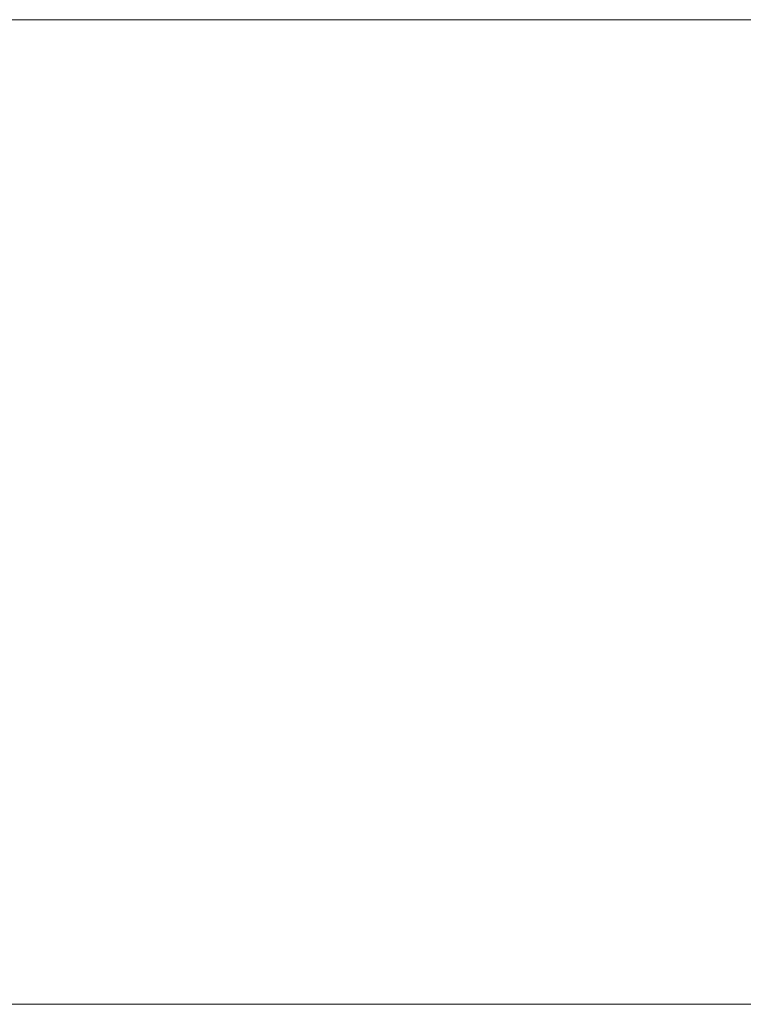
# Model space of a CAD drawing. Header units: millimetres. Extents: x -15489 to 15034, y -13406 to 13375.
# Tile 4 of 17: x -938 to -791, y -2390 to -2190. Entities that reach past the tile are written whole.
import ezdxf

# ---------------------------------------------------------------- set-up
doc = ezdxf.new("R2010")
doc.units = ezdxf.units.MM
doc.layers.add('A-WALL', color=113, linetype='Continuous', lineweight=9)

msp = doc.modelspace()

# ---------------------------------------------------------------- meshes
at = {"layer": 'A-WALL'}
mesh = msp.add_polyface(dxfattribs=at)
corners = [(-4087.87, -2190.12, 8000), (4312.13, -2190.12, 8000), (4312.13, -2190.12), (-4087.87, -2190.12)]
mesh.append_faces([[corners[k] for k in face] for face in [(0, 1, 2, 3)]])
mesh = msp.add_polyface(dxfattribs=at)
corners = [(-4087.87, -2390.12), (-4087.87, -2190.12), (4312.13, -2190.12), (4312.13, -2390.12)]
mesh.append_faces([[corners[k] for k in face] for face in [(0, 1, 2, 3)]])
mesh = msp.add_polyface(dxfattribs=at)
corners = [(4312.13, -2390.12, 8000), (4312.13, -2190.12, 8000), (-4087.87, -2190.12, 8000), (-4087.87, -2390.12, 8000)]
mesh.append_faces([[corners[k] for k in face] for face in [(0, 1, 2, 3)]])
mesh = msp.add_polyface(dxfattribs=at)
corners = [(4312.13, -2390.12), (4312.13, -2390.12, 8000), (-4087.87, -2390.12, 8000), (-4087.87, -2390.12)]
mesh.append_faces([[corners[k] for k in face] for face in [(0, 1, 2, 3)]])

doc.saveas('drawing.dxf')
